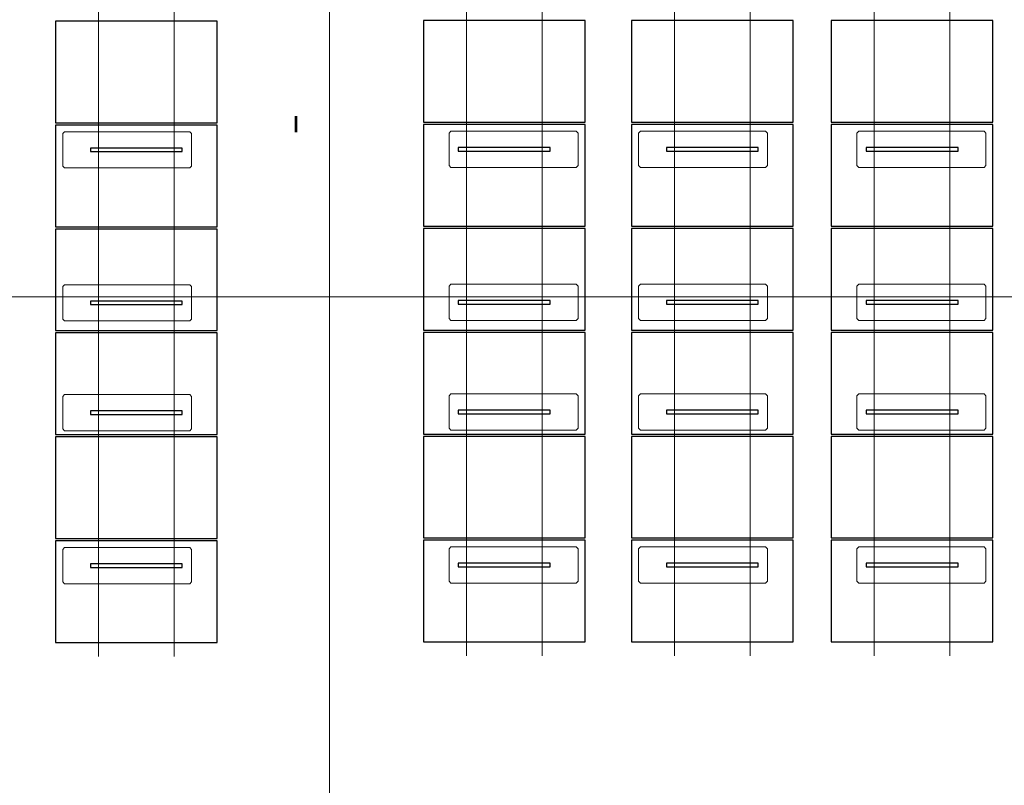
# Model space of a CAD drawing. Extents: x -720 to 300, y 62 to 1112.
# Tile 11 of 50: x -369 to -157, y 445 to 610. Entities that reach past the tile are written whole.
import ezdxf
from ezdxf.lldxf.tags import DXFTag

# ---------------------------------------------------------------- set-up
doc = ezdxf.new("R2010")
doc.units = 0
doc.layers.get('0').update_dxf_attribs({"lineweight": 13})
doc.layers.add('3_Solarbase', color=7, linetype='Continuous', lineweight=25)
doc.layers.add('70 -71 Achsen- 1 Gebäudeachsen', color=7, linetype='STRICHPUNKT2-A06DNB31MF', lineweight=18)
for name, color, linetype, lineweight, true_color in [('70 -72 Beschriftung- 1 Beschriftung allgemein', 7, 'Continuous', 9, 0xff6633), ('E_ST_Tragsystem', 7, 'Continuous', 18, 0x006666), ('Modules', 7, 'Continuous', 25, 0xffa500)]:
    doc.layers.add(name, color=color, linetype=linetype, lineweight=lineweight, true_color=true_color)
doc.styles.get("Standard").update_dxf_attribs({"font": 'ARIALN.TTF'})
tags = doc.linetypes.add('STRICHPUNKT2-A06DNB31MF', pattern=[12.7, 6.35, -3.175, 0, -3.175]).pattern_tags.tags
tags[10:11] = [DXFTag(74, 4), DXFTag(75, 0), DXFTag(340, '0'), DXFTag(46, 0.0), DXFTag(50, 0.0), DXFTag(44, 0.0), DXFTag(45, 0.0)]
tags[8:9] = [DXFTag(74, 4), DXFTag(75, 0), DXFTag(340, '0'), DXFTag(46, 0.0), DXFTag(50, 0.0), DXFTag(44, 0.0), DXFTag(45, 0.0)]
tags[6:7] = [DXFTag(74, 4), DXFTag(75, 0), DXFTag(340, '0'), DXFTag(46, 0.0), DXFTag(50, 0.0), DXFTag(44, 0.0), DXFTag(45, 0.0)]
tags[4:5] = [DXFTag(74, 4), DXFTag(75, 0), DXFTag(340, '0'), DXFTag(46, 0.0), DXFTag(50, 0.0), DXFTag(44, 0.0), DXFTag(45, 0.0)]

# ---------------------------------------------------------------- blocks, each defined once
blk = doc.blocks.new('Referenz-A06DNB32MF')
at = {"layer": '70 -71 Achsen- 1 Gebäudeachsen', "color": 0, "linetype": 'STRICHPUNKT2-A06DNB31MF', "ltscale": 0.18}
for p, q in [((-302.35, 1084.85), (-302.35, 85.41)), ((-682.36, 549.91), (76.35, 549.91))]:
    blk.add_line(p, q, dxfattribs=at)
at = {"layer": '70 -72 Beschriftung- 1 Beschriftung allgemein', "color": 0, "linetype": 'Continuous', "ltscale": 0.13, "insert": (-310.13, 588.93), "char_height": 3.5241, "attachment_point": 1, "rotation": 0}
blk.add_mtext('{\\fArial Narrow|b1|i0;I}', dxfattribs=at)
blk = doc.blocks.new('Blockreferenz-A06DNBF6MF')
at = {"layer": '3_Solarbase', "color": 0}
for p, q in [((-334.08, 582.02), (-353.88, 582.02)), ((-353.88, 582.02), (-353.88, 581.26)), ((-334.08, 581.26), (-334.08, 582.02)), ((-353.88, 581.26), (-334.08, 581.26))]:
    blk.add_line(p, q, dxfattribs=at)
blk = doc.blocks.new('Blockreferenz-A06DNBFCMF')
at = {"layer": '3_Solarbase', "color": 0}
for p, q in [((-334.08, 582.02), (-353.88, 582.02)), ((-353.88, 582.02), (-353.88, 581.26)), ((-334.08, 581.26), (-334.08, 582.02)), ((-353.88, 581.26), (-334.08, 581.26))]:
    blk.add_line(p, q, dxfattribs=at)
blk = doc.blocks.new('Blockreferenz-A06DNBFGMF')
at = {"layer": '3_Solarbase', "color": 0}
for p, q in [((-334.08, 549.02), (-353.88, 549.02)), ((-353.88, 549.02), (-353.88, 548.26)), ((-353.88, 548.26), (-334.08, 548.26)), ((-334.08, 548.26), (-334.08, 549.02))]:
    blk.add_line(p, q, dxfattribs=at)
blk = doc.blocks.new('Blockreferenz-A06DNBFOMF')
at = {"layer": 'Modules'}
for p, q in [((-326.55, 564.56), (-361.41, 564.56)), ((-361.41, 564.56), (-361.41, 542.64)), ((-326.55, 542.64), (-326.55, 564.56)), ((-361.41, 542.64), (-326.55, 542.64))]:
    blk.add_line(p, q, dxfattribs=at)
blk = doc.blocks.new('Blockreferenz-A06DNBFWMF')
at = {"color": 96, "lineweight": -2, "true_color": 0x008000}
for p, q in [((-359.87, 552.14), (-359.47, 552.54)), ((-359.87, 545.14), (-359.87, 552.14)), ((-359.47, 552.54), (-332.47, 552.54)), ((-332.47, 552.54), (-332.07, 552.14)), ((-332.07, 552.14), (-332.07, 545.14)), ((-359.47, 544.74), (-359.87, 545.14)), ((-332.47, 544.74), (-359.47, 544.74)), ((-332.07, 545.14), (-332.47, 544.74))]:
    blk.add_line(p, q, dxfattribs=at)
blk = doc.blocks.new('Blockreferenz-A06DNBFYMF')
at = {"color": 96, "lineweight": -2, "true_color": 0x008000}
for p, q in [((-359.87, 585.14), (-359.47, 585.54)), ((-359.87, 578.14), (-359.87, 585.14)), ((-359.47, 585.54), (-332.47, 585.54)), ((-332.47, 585.54), (-332.07, 585.14)), ((-332.07, 585.14), (-332.07, 578.14)), ((-359.47, 577.74), (-359.87, 578.14)), ((-332.47, 577.74), (-359.47, 577.74)), ((-332.07, 578.14), (-332.47, 577.74))]:
    blk.add_line(p, q, dxfattribs=at)
blk = doc.blocks.new('Blockreferenz-A06DNBG6MF')
at = {"layer": 'Modules'}
for p, q in [((-326.55, 586.98), (-361.41, 586.98)), ((-361.41, 586.98), (-361.41, 565.06)), ((-326.55, 565.06), (-326.55, 586.98)), ((-361.41, 565.06), (-326.55, 565.06))]:
    blk.add_line(p, q, dxfattribs=at)
blk = doc.blocks.new('Blockreferenz-A06DNBG8MF')
at = {"layer": 'Modules'}
for p, q in [((-326.55, 609.4), (-361.41, 609.4)), ((-361.41, 609.4), (-361.41, 587.48)), ((-326.55, 587.48), (-326.55, 609.4)), ((-361.41, 587.48), (-326.55, 587.48))]:
    blk.add_line(p, q, dxfattribs=at)
blk = doc.blocks.new('Blockreferenz-A06DNBGCMF')
at = {"layer": '3_Solarbase', "color": 0}
for p, q in [((-334.08, 549.02), (-353.88, 549.02)), ((-353.88, 549.02), (-353.88, 548.26)), ((-353.88, 548.26), (-334.08, 548.26)), ((-334.08, 548.26), (-334.08, 549.02))]:
    blk.add_line(p, q, dxfattribs=at)
blk = doc.blocks.new('Blockreferenz-A06DNBGEMF')
at = {"layer": '3_Solarbase', "color": 0}
for p, q in [((-334.08, 492.34), (-353.88, 492.34)), ((-353.88, 492.34), (-353.88, 491.58)), ((-353.88, 491.58), (-334.08, 491.58)), ((-334.08, 491.58), (-334.08, 492.34))]:
    blk.add_line(p, q, dxfattribs=at)
blk = doc.blocks.new('Blockreferenz-A06DNBGGMF')
at = {"layer": '3_Solarbase', "color": 0}
for p, q in [((-334.08, 492.34), (-353.88, 492.34)), ((-353.88, 492.34), (-353.88, 491.58)), ((-353.88, 491.58), (-334.08, 491.58)), ((-334.08, 491.58), (-334.08, 492.34))]:
    blk.add_line(p, q, dxfattribs=at)
blk = doc.blocks.new('Blockreferenz-A06DNBGIMF')
at = {"layer": '3_Solarbase', "color": 0}
for p, q in [((-334.08, 525.34), (-353.88, 525.34)), ((-353.88, 525.34), (-353.88, 524.58)), ((-353.88, 524.58), (-334.08, 524.58)), ((-334.08, 524.58), (-334.08, 525.34))]:
    blk.add_line(p, q, dxfattribs=at)
blk = doc.blocks.new('Blockreferenz-A06DNBGKMF')
at = {"layer": 'Modules'}
for p, q in [((-326.55, 542.14), (-361.41, 542.14)), ((-361.41, 542.14), (-361.41, 520.22)), ((-326.55, 520.22), (-326.55, 542.14)), ((-361.41, 520.22), (-326.55, 520.22))]:
    blk.add_line(p, q, dxfattribs=at)
blk = doc.blocks.new('Blockreferenz-A06DNBGMMF')
at = {"color": 96, "lineweight": -2, "true_color": 0x008000}
for p, q in [((-359.87, 495.46), (-359.47, 495.86)), ((-359.87, 488.46), (-359.87, 495.46)), ((-359.47, 495.86), (-332.47, 495.86)), ((-332.47, 495.86), (-332.07, 495.46)), ((-332.07, 495.46), (-332.07, 488.46)), ((-359.47, 488.06), (-359.87, 488.46)), ((-332.07, 488.46), (-332.47, 488.06)), ((-332.47, 488.06), (-359.47, 488.06))]:
    blk.add_line(p, q, dxfattribs=at)
blk = doc.blocks.new('Blockreferenz-A06DNBGOMF')
at = {"color": 96, "lineweight": -2, "true_color": 0x008000}
for p, q in [((-359.87, 528.46), (-359.47, 528.86)), ((-359.47, 528.86), (-332.47, 528.86)), ((-332.47, 528.86), (-332.07, 528.46)), ((-359.87, 521.46), (-359.87, 528.46)), ((-332.07, 528.46), (-332.07, 521.46)), ((-359.47, 521.06), (-359.87, 521.46)), ((-332.47, 521.06), (-359.47, 521.06)), ((-332.07, 521.46), (-332.47, 521.06))]:
    blk.add_line(p, q, dxfattribs=at)
blk = doc.blocks.new('Blockreferenz-A06DNBGQMF')
at = {"layer": 'Modules'}
for p, q in [((-326.55, 497.3), (-361.41, 497.3)), ((-361.41, 497.3), (-361.41, 475.38)), ((-326.55, 475.38), (-326.55, 497.3)), ((-361.41, 475.38), (-326.55, 475.38))]:
    blk.add_line(p, q, dxfattribs=at)
blk = doc.blocks.new('Blockreferenz-A06DNBGSMF')
at = {"layer": 'Modules'}
for p, q in [((-326.55, 519.72), (-361.41, 519.72)), ((-361.41, 519.72), (-361.41, 497.8)), ((-326.55, 497.8), (-326.55, 519.72)), ((-361.41, 497.8), (-326.55, 497.8))]:
    blk.add_line(p, q, dxfattribs=at)
blk = doc.blocks.new('Blockreferenz-A06DNBGUMF')
at = {"layer": '3_Solarbase', "color": 0}
for p, q in [((-334.08, 525.34), (-353.88, 525.34)), ((-353.88, 525.34), (-353.88, 524.58)), ((-353.88, 524.58), (-334.08, 524.58)), ((-334.08, 524.58), (-334.08, 525.34))]:
    blk.add_line(p, q, dxfattribs=at)
blk = doc.blocks.new('Blockreferenz-A06DNBGWMF')
at = {"layer": '3_Solarbase', "color": 0}
for p, q in [((-209.89, 582.14), (-229.69, 582.14)), ((-229.69, 582.14), (-229.69, 581.38)), ((-209.89, 581.38), (-209.89, 582.14)), ((-229.69, 581.38), (-209.89, 581.38))]:
    blk.add_line(p, q, dxfattribs=at)
blk = doc.blocks.new('Blockreferenz-A06DNBH0MF')
at = {"layer": '3_Solarbase', "color": 0}
for p, q in [((-209.89, 549.14), (-229.69, 549.14)), ((-229.69, 549.14), (-229.69, 548.38)), ((-229.69, 548.38), (-209.89, 548.38)), ((-209.89, 548.38), (-209.89, 549.14))]:
    blk.add_line(p, q, dxfattribs=at)
blk = doc.blocks.new('Blockreferenz-A06DNBH2MF')
at = {"layer": '3_Solarbase', "color": 0}
for p, q in [((-254.75, 582.14), (-274.55, 582.14)), ((-274.55, 582.14), (-274.55, 581.38)), ((-254.75, 581.38), (-254.75, 582.14)), ((-274.55, 581.38), (-254.75, 581.38))]:
    blk.add_line(p, q, dxfattribs=at)
blk = doc.blocks.new('Blockreferenz-A06DNBHEMF')
at = {"layer": '3_Solarbase', "color": 0}
for p, q in [((-209.89, 582.14), (-229.69, 582.14)), ((-229.69, 582.14), (-229.69, 581.38)), ((-209.89, 581.38), (-209.89, 582.14)), ((-229.69, 581.38), (-209.89, 581.38))]:
    blk.add_line(p, q, dxfattribs=at)
blk = doc.blocks.new('Blockreferenz-A06DNBHKMF')
at = {"layer": '3_Solarbase', "color": 0}
for p, q in [((-166.79, 549.14), (-186.59, 549.14)), ((-186.59, 549.14), (-186.59, 548.38)), ((-186.59, 548.38), (-166.79, 548.38)), ((-166.79, 548.38), (-166.79, 549.14))]:
    blk.add_line(p, q, dxfattribs=at)
blk = doc.blocks.new('Blockreferenz-A06DNBHOMF')
at = {"layer": '3_Solarbase', "color": 0}
for p, q in [((-166.79, 582.14), (-186.59, 582.14)), ((-186.59, 582.14), (-186.59, 581.38)), ((-166.79, 581.38), (-166.79, 582.14)), ((-186.59, 581.38), (-166.79, 581.38))]:
    blk.add_line(p, q, dxfattribs=at)
blk = doc.blocks.new('Blockreferenz-A06DNBHUMF')
at = {"layer": '3_Solarbase', "color": 0}
for p, q in [((-166.79, 549.14), (-186.59, 549.14)), ((-186.59, 549.14), (-186.59, 548.38)), ((-186.59, 548.38), (-166.79, 548.38)), ((-166.79, 548.38), (-166.79, 549.14))]:
    blk.add_line(p, q, dxfattribs=at)
blk = doc.blocks.new('Blockreferenz-A06DNBIIMF')
at = {"color": 96, "lineweight": -2, "true_color": 0x008000}
for p, q in [((-276.54, 552.26), (-276.14, 552.66)), ((-276.54, 545.26), (-276.54, 552.26)), ((-276.14, 552.66), (-249.14, 552.66)), ((-249.14, 552.66), (-248.74, 552.26)), ((-248.74, 552.26), (-248.74, 545.26)), ((-276.14, 544.86), (-276.54, 545.26)), ((-249.14, 544.86), (-276.14, 544.86)), ((-248.74, 545.26), (-249.14, 544.86))]:
    blk.add_line(p, q, dxfattribs=at)
blk = doc.blocks.new('Blockreferenz-A06DNBIOMF')
at = {"layer": 'Modules'}
for p, q in [((-159.26, 564.68), (-194.12, 564.68)), ((-194.12, 564.68), (-194.12, 542.76)), ((-159.26, 542.76), (-159.26, 564.68)), ((-194.12, 542.76), (-159.26, 542.76))]:
    blk.add_line(p, q, dxfattribs=at)
blk = doc.blocks.new('Blockreferenz-A06DNBIQMF')
at = {"layer": 'Modules'}
for p, q in [((-202.36, 564.68), (-237.22, 564.68)), ((-237.22, 564.68), (-237.22, 542.76)), ((-202.36, 542.76), (-202.36, 564.68)), ((-237.22, 542.76), (-202.36, 542.76))]:
    blk.add_line(p, q, dxfattribs=at)
blk = doc.blocks.new('Blockreferenz-A06DNBJ8MF')
at = {"layer": 'Modules'}
for p, q in [((-247.22, 564.68), (-282.08, 564.68)), ((-282.08, 564.68), (-282.08, 542.76)), ((-247.22, 542.76), (-247.22, 564.68)), ((-282.08, 542.76), (-247.22, 542.76))]:
    blk.add_line(p, q, dxfattribs=at)
blk = doc.blocks.new('Blockreferenz-A06DNBJAMF')
at = {"layer": 'Modules'}
for p, q in [((-202.36, 609.52), (-237.22, 609.52)), ((-237.22, 609.52), (-237.22, 587.6)), ((-202.36, 587.6), (-202.36, 609.52)), ((-237.22, 587.6), (-202.36, 587.6))]:
    blk.add_line(p, q, dxfattribs=at)
blk = doc.blocks.new('Blockreferenz-A06DNBJCMF')
at = {"layer": 'Modules'}
for p, q in [((-247.22, 587.1), (-282.08, 587.1)), ((-282.08, 587.1), (-282.08, 565.18)), ((-247.22, 565.18), (-247.22, 587.1)), ((-282.08, 565.18), (-247.22, 565.18))]:
    blk.add_line(p, q, dxfattribs=at)
blk = doc.blocks.new('Blockreferenz-A06DNBJGMF')
at = {"color": 96, "lineweight": -2, "true_color": 0x008000}
for p, q in [((-276.54, 585.26), (-276.14, 585.66)), ((-276.54, 578.26), (-276.54, 585.26)), ((-276.14, 585.66), (-249.14, 585.66)), ((-249.14, 585.66), (-248.74, 585.26)), ((-248.74, 585.26), (-248.74, 578.26)), ((-276.14, 577.86), (-276.54, 578.26)), ((-249.14, 577.86), (-276.14, 577.86)), ((-248.74, 578.26), (-249.14, 577.86))]:
    blk.add_line(p, q, dxfattribs=at)
blk = doc.blocks.new('Blockreferenz-A06DNBJMMF')
at = {"color": 96, "lineweight": -2, "true_color": 0x008000}
for p, q in [((-235.68, 585.26), (-235.28, 585.66)), ((-235.68, 578.26), (-235.68, 585.26)), ((-235.28, 585.66), (-208.28, 585.66)), ((-208.28, 585.66), (-207.88, 585.26)), ((-207.88, 585.26), (-207.88, 578.26)), ((-235.28, 577.86), (-235.68, 578.26)), ((-208.28, 577.86), (-235.28, 577.86)), ((-207.88, 578.26), (-208.28, 577.86))]:
    blk.add_line(p, q, dxfattribs=at)
blk = doc.blocks.new('Blockreferenz-A06DNBJOMF')
at = {"color": 96, "lineweight": -2, "true_color": 0x008000}
for p, q in [((-235.68, 552.26), (-235.28, 552.66)), ((-235.68, 545.26), (-235.68, 552.26)), ((-235.28, 552.66), (-208.28, 552.66)), ((-208.28, 552.66), (-207.88, 552.26)), ((-207.88, 552.26), (-207.88, 545.26)), ((-235.28, 544.86), (-235.68, 545.26)), ((-208.28, 544.86), (-235.28, 544.86)), ((-207.88, 545.26), (-208.28, 544.86))]:
    blk.add_line(p, q, dxfattribs=at)
blk = doc.blocks.new('Blockreferenz-A06DNBJYMF')
at = {"layer": 'Modules'}
for p, q in [((-247.22, 609.52), (-282.08, 609.52)), ((-282.08, 609.52), (-282.08, 587.6)), ((-247.22, 587.6), (-247.22, 609.52)), ((-282.08, 587.6), (-247.22, 587.6))]:
    blk.add_line(p, q, dxfattribs=at)
blk = doc.blocks.new('Blockreferenz-A06DNBK0MF')
at = {"color": 96, "lineweight": -2, "true_color": 0x008000}
for p, q in [((-188.58, 552.26), (-188.18, 552.66)), ((-188.58, 545.26), (-188.58, 552.26)), ((-188.18, 552.66), (-161.18, 552.66)), ((-161.18, 552.66), (-160.78, 552.26)), ((-160.78, 552.26), (-160.78, 545.26)), ((-188.18, 544.86), (-188.58, 545.26)), ((-161.18, 544.86), (-188.18, 544.86)), ((-160.78, 545.26), (-161.18, 544.86))]:
    blk.add_line(p, q, dxfattribs=at)
blk = doc.blocks.new('Blockreferenz-A06DNBK8MF')
at = {"layer": 'Modules'}
for p, q in [((-202.36, 587.1), (-237.22, 587.1)), ((-237.22, 587.1), (-237.22, 565.18)), ((-202.36, 565.18), (-202.36, 587.1)), ((-237.22, 565.18), (-202.36, 565.18))]:
    blk.add_line(p, q, dxfattribs=at)
blk = doc.blocks.new('Blockreferenz-A06DNBKGMF')
at = {"layer": 'Modules'}
for p, q in [((-159.26, 587.1), (-194.12, 587.1)), ((-194.12, 587.1), (-194.12, 565.18)), ((-159.26, 565.18), (-159.26, 587.1)), ((-194.12, 565.18), (-159.26, 565.18))]:
    blk.add_line(p, q, dxfattribs=at)
blk = doc.blocks.new('Blockreferenz-A06DNBKIMF')
at = {"layer": '3_Solarbase', "color": 0}
for p, q in [((-254.75, 549.14), (-274.55, 549.14)), ((-274.55, 549.14), (-274.55, 548.38)), ((-274.55, 548.38), (-254.75, 548.38)), ((-254.75, 548.38), (-254.75, 549.14))]:
    blk.add_line(p, q, dxfattribs=at)
blk = doc.blocks.new('Blockreferenz-A06DNBKMMF')
at = {"layer": 'Modules'}
for p, q in [((-159.26, 609.52), (-194.12, 609.52)), ((-194.12, 609.52), (-194.12, 587.6)), ((-159.26, 587.6), (-159.26, 609.52)), ((-194.12, 587.6), (-159.26, 587.6))]:
    blk.add_line(p, q, dxfattribs=at)
blk = doc.blocks.new('Blockreferenz-A06DNBKSMF')
at = {"color": 96, "lineweight": -2, "true_color": 0x008000}
for p, q in [((-188.58, 585.26), (-188.18, 585.66)), ((-188.58, 578.26), (-188.58, 585.26)), ((-188.18, 585.66), (-161.18, 585.66)), ((-161.18, 585.66), (-160.78, 585.26)), ((-160.78, 585.26), (-160.78, 578.26)), ((-188.18, 577.86), (-188.58, 578.26)), ((-161.18, 577.86), (-188.18, 577.86)), ((-160.78, 578.26), (-161.18, 577.86))]:
    blk.add_line(p, q, dxfattribs=at)
blk = doc.blocks.new('Blockreferenz-A06DNBKUMF')
at = {"layer": '3_Solarbase', "color": 0}
for p, q in [((-209.89, 549.14), (-229.69, 549.14)), ((-229.69, 549.14), (-229.69, 548.38)), ((-229.69, 548.38), (-209.89, 548.38)), ((-209.89, 548.38), (-209.89, 549.14))]:
    blk.add_line(p, q, dxfattribs=at)
blk = doc.blocks.new('Blockreferenz-A06DNBL8MF')
at = {"layer": '3_Solarbase', "color": 0}
for p, q in [((-254.75, 549.14), (-274.55, 549.14)), ((-274.55, 549.14), (-274.55, 548.38)), ((-274.55, 548.38), (-254.75, 548.38)), ((-254.75, 548.38), (-254.75, 549.14))]:
    blk.add_line(p, q, dxfattribs=at)
blk = doc.blocks.new('Blockreferenz-A06DNBLCMF')
at = {"layer": '3_Solarbase', "color": 0}
for p, q in [((-254.75, 582.14), (-274.55, 582.14)), ((-274.55, 582.14), (-274.55, 581.38)), ((-254.75, 581.38), (-254.75, 582.14)), ((-274.55, 581.38), (-254.75, 581.38))]:
    blk.add_line(p, q, dxfattribs=at)
blk = doc.blocks.new('Blockreferenz-A06DNBLMMF')
at = {"layer": '3_Solarbase', "color": 0}
for p, q in [((-166.79, 582.14), (-186.59, 582.14)), ((-186.59, 582.14), (-186.59, 581.38)), ((-166.79, 581.38), (-166.79, 582.14)), ((-186.59, 581.38), (-166.79, 581.38))]:
    blk.add_line(p, q, dxfattribs=at)
blk = doc.blocks.new('Blockreferenz-A06DNBN0MF')
at = {"layer": '3_Solarbase', "color": 0}
for p, q in [((-209.89, 492.46), (-229.69, 492.46)), ((-229.69, 492.46), (-229.69, 491.7)), ((-229.69, 491.7), (-209.89, 491.7)), ((-209.89, 491.7), (-209.89, 492.46))]:
    blk.add_line(p, q, dxfattribs=at)
blk = doc.blocks.new('Blockreferenz-A06DNBN2MF')
at = {"layer": '3_Solarbase', "color": 0}
for p, q in [((-166.79, 525.46), (-186.59, 525.46)), ((-186.59, 525.46), (-186.59, 524.7)), ((-186.59, 524.7), (-166.79, 524.7)), ((-166.79, 524.7), (-166.79, 525.46))]:
    blk.add_line(p, q, dxfattribs=at)
blk = doc.blocks.new('Blockreferenz-A06DNBN4MF')
at = {"layer": '3_Solarbase', "color": 0}
for p, q in [((-254.75, 492.46), (-274.55, 492.46)), ((-274.55, 492.46), (-274.55, 491.7)), ((-274.55, 491.7), (-254.75, 491.7)), ((-254.75, 491.7), (-254.75, 492.46))]:
    blk.add_line(p, q, dxfattribs=at)
blk = doc.blocks.new('Blockreferenz-A06DNBN6MF')
at = {"layer": '3_Solarbase', "color": 0}
for p, q in [((-254.75, 525.46), (-274.55, 525.46)), ((-274.55, 525.46), (-274.55, 524.7)), ((-274.55, 524.7), (-254.75, 524.7)), ((-254.75, 524.7), (-254.75, 525.46))]:
    blk.add_line(p, q, dxfattribs=at)
blk = doc.blocks.new('Blockreferenz-A06DNBNAMF')
at = {"layer": '3_Solarbase', "color": 0}
for p, q in [((-209.89, 492.46), (-229.69, 492.46)), ((-229.69, 492.46), (-229.69, 491.7)), ((-229.69, 491.7), (-209.89, 491.7)), ((-209.89, 491.7), (-209.89, 492.46))]:
    blk.add_line(p, q, dxfattribs=at)
blk = doc.blocks.new('Blockreferenz-A06DNBNCMF')
at = {"layer": '3_Solarbase', "color": 0}
for p, q in [((-166.79, 492.46), (-186.59, 492.46)), ((-186.59, 492.46), (-186.59, 491.7)), ((-186.59, 491.7), (-166.79, 491.7)), ((-166.79, 491.7), (-166.79, 492.46))]:
    blk.add_line(p, q, dxfattribs=at)
blk = doc.blocks.new('Blockreferenz-A06DNBNEMF')
at = {"layer": '3_Solarbase', "color": 0}
for p, q in [((-166.79, 525.46), (-186.59, 525.46)), ((-186.59, 525.46), (-186.59, 524.7)), ((-186.59, 524.7), (-166.79, 524.7)), ((-166.79, 524.7), (-166.79, 525.46))]:
    blk.add_line(p, q, dxfattribs=at)
blk = doc.blocks.new('Blockreferenz-A06DNBNKMF')
at = {"color": 96, "lineweight": -2, "true_color": 0x008000}
for p, q in [((-276.54, 528.58), (-276.14, 528.98)), ((-276.14, 528.98), (-249.14, 528.98)), ((-249.14, 528.98), (-248.74, 528.58)), ((-276.54, 521.58), (-276.54, 528.58)), ((-248.74, 528.58), (-248.74, 521.58)), ((-276.14, 521.18), (-276.54, 521.58)), ((-249.14, 521.18), (-276.14, 521.18)), ((-248.74, 521.58), (-249.14, 521.18))]:
    blk.add_line(p, q, dxfattribs=at)
blk = doc.blocks.new('Blockreferenz-A06DNBNMMF')
at = {"layer": 'Modules'}
for p, q in [((-247.22, 542.26), (-282.08, 542.26)), ((-282.08, 542.26), (-282.08, 520.34)), ((-247.22, 520.34), (-247.22, 542.26)), ((-282.08, 520.34), (-247.22, 520.34))]:
    blk.add_line(p, q, dxfattribs=at)
blk = doc.blocks.new('Blockreferenz-A06DNBNQMF')
at = {"layer": 'Modules'}
for p, q in [((-202.36, 519.84), (-237.22, 519.84)), ((-237.22, 519.84), (-237.22, 497.92)), ((-202.36, 497.92), (-202.36, 519.84)), ((-237.22, 497.92), (-202.36, 497.92))]:
    blk.add_line(p, q, dxfattribs=at)
blk = doc.blocks.new('Blockreferenz-A06DNBNSMF')
at = {"layer": 'Modules'}
for p, q in [((-247.22, 497.42), (-282.08, 497.42)), ((-282.08, 497.42), (-282.08, 475.5)), ((-247.22, 475.5), (-247.22, 497.42)), ((-282.08, 475.5), (-247.22, 475.5))]:
    blk.add_line(p, q, dxfattribs=at)
blk = doc.blocks.new('Blockreferenz-A06DNBNUMF')
at = {"color": 96, "lineweight": -2, "true_color": 0x008000}
for p, q in [((-276.54, 495.58), (-276.14, 495.98)), ((-276.54, 488.58), (-276.54, 495.58)), ((-276.14, 495.98), (-249.14, 495.98)), ((-249.14, 495.98), (-248.74, 495.58)), ((-248.74, 495.58), (-248.74, 488.58)), ((-276.14, 488.18), (-276.54, 488.58)), ((-248.74, 488.58), (-249.14, 488.18)), ((-249.14, 488.18), (-276.14, 488.18))]:
    blk.add_line(p, q, dxfattribs=at)
blk = doc.blocks.new('Blockreferenz-A06DNBNWMF')
at = {"layer": 'Modules'}
for p, q in [((-202.36, 542.26), (-237.22, 542.26)), ((-237.22, 542.26), (-237.22, 520.34)), ((-202.36, 520.34), (-202.36, 542.26)), ((-237.22, 520.34), (-202.36, 520.34))]:
    blk.add_line(p, q, dxfattribs=at)
blk = doc.blocks.new('Blockreferenz-A06DNBNYMF')
at = {"color": 96, "lineweight": -2, "true_color": 0x008000}
for p, q in [((-235.68, 495.58), (-235.28, 495.98)), ((-235.68, 488.58), (-235.68, 495.58)), ((-235.28, 495.98), (-208.28, 495.98)), ((-208.28, 495.98), (-207.88, 495.58)), ((-207.88, 495.58), (-207.88, 488.58)), ((-235.28, 488.18), (-235.68, 488.58)), ((-207.88, 488.58), (-208.28, 488.18)), ((-208.28, 488.18), (-235.28, 488.18))]:
    blk.add_line(p, q, dxfattribs=at)
blk = doc.blocks.new('Blockreferenz-A06DNBO0MF')
at = {"color": 96, "lineweight": -2, "true_color": 0x008000}
for p, q in [((-235.68, 528.58), (-235.28, 528.98)), ((-235.28, 528.98), (-208.28, 528.98)), ((-208.28, 528.98), (-207.88, 528.58)), ((-235.68, 521.58), (-235.68, 528.58)), ((-207.88, 528.58), (-207.88, 521.58)), ((-235.28, 521.18), (-235.68, 521.58)), ((-208.28, 521.18), (-235.28, 521.18)), ((-207.88, 521.58), (-208.28, 521.18))]:
    blk.add_line(p, q, dxfattribs=at)
blk = doc.blocks.new('Blockreferenz-A06DNBO2MF')
at = {"layer": 'Modules'}
for p, q in [((-247.22, 519.84), (-282.08, 519.84)), ((-282.08, 519.84), (-282.08, 497.92)), ((-247.22, 497.92), (-247.22, 519.84)), ((-282.08, 497.92), (-247.22, 497.92))]:
    blk.add_line(p, q, dxfattribs=at)
blk = doc.blocks.new('Blockreferenz-A06DNBO4MF')
at = {"color": 96, "lineweight": -2, "true_color": 0x008000}
for p, q in [((-188.58, 528.58), (-188.18, 528.98)), ((-188.18, 528.98), (-161.18, 528.98)), ((-161.18, 528.98), (-160.78, 528.58)), ((-188.58, 521.58), (-188.58, 528.58)), ((-160.78, 528.58), (-160.78, 521.58)), ((-188.18, 521.18), (-188.58, 521.58)), ((-161.18, 521.18), (-188.18, 521.18)), ((-160.78, 521.58), (-161.18, 521.18))]:
    blk.add_line(p, q, dxfattribs=at)
blk = doc.blocks.new('Blockreferenz-A06DNBO6MF')
at = {"layer": 'Modules'}
for p, q in [((-202.36, 497.42), (-237.22, 497.42)), ((-237.22, 497.42), (-237.22, 475.5)), ((-202.36, 475.5), (-202.36, 497.42)), ((-237.22, 475.5), (-202.36, 475.5))]:
    blk.add_line(p, q, dxfattribs=at)
blk = doc.blocks.new('Blockreferenz-A06DNBO8MF')
at = {"layer": 'Modules'}
for p, q in [((-159.26, 497.42), (-194.12, 497.42)), ((-194.12, 497.42), (-194.12, 475.5)), ((-159.26, 475.5), (-159.26, 497.42)), ((-194.12, 475.5), (-159.26, 475.5))]:
    blk.add_line(p, q, dxfattribs=at)
blk = doc.blocks.new('Blockreferenz-A06DNBOCMF')
at = {"layer": 'Modules'}
for p, q in [((-159.26, 519.84), (-194.12, 519.84)), ((-194.12, 519.84), (-194.12, 497.92)), ((-159.26, 497.92), (-159.26, 519.84)), ((-194.12, 497.92), (-159.26, 497.92))]:
    blk.add_line(p, q, dxfattribs=at)
blk = doc.blocks.new('Blockreferenz-A06DNBOGMF')
at = {"layer": 'Modules'}
for p, q in [((-159.26, 542.26), (-194.12, 542.26)), ((-194.12, 542.26), (-194.12, 520.34)), ((-159.26, 520.34), (-159.26, 542.26)), ((-194.12, 520.34), (-159.26, 520.34))]:
    blk.add_line(p, q, dxfattribs=at)
blk = doc.blocks.new('Blockreferenz-A06DNBOIMF')
at = {"color": 96, "lineweight": -2, "true_color": 0x008000}
for p, q in [((-188.58, 495.58), (-188.18, 495.98)), ((-188.58, 488.58), (-188.58, 495.58)), ((-188.18, 495.98), (-161.18, 495.98)), ((-161.18, 495.98), (-160.78, 495.58)), ((-160.78, 495.58), (-160.78, 488.58)), ((-188.18, 488.18), (-188.58, 488.58)), ((-160.78, 488.58), (-161.18, 488.18)), ((-161.18, 488.18), (-188.18, 488.18))]:
    blk.add_line(p, q, dxfattribs=at)
blk = doc.blocks.new('Blockreferenz-A06DNBOKMF')
at = {"layer": '3_Solarbase', "color": 0}
for p, q in [((-209.89, 525.46), (-229.69, 525.46)), ((-229.69, 525.46), (-229.69, 524.7)), ((-229.69, 524.7), (-209.89, 524.7)), ((-209.89, 524.7), (-209.89, 525.46))]:
    blk.add_line(p, q, dxfattribs=at)
blk = doc.blocks.new('Blockreferenz-A06DNBOQMF')
at = {"layer": '3_Solarbase', "color": 0}
for p, q in [((-254.75, 492.46), (-274.55, 492.46)), ((-274.55, 492.46), (-274.55, 491.7)), ((-274.55, 491.7), (-254.75, 491.7)), ((-254.75, 491.7), (-254.75, 492.46))]:
    blk.add_line(p, q, dxfattribs=at)
blk = doc.blocks.new('Blockreferenz-A06DNBOSMF')
at = {"layer": '3_Solarbase', "color": 0}
for p, q in [((-254.75, 525.46), (-274.55, 525.46)), ((-274.55, 525.46), (-274.55, 524.7)), ((-274.55, 524.7), (-254.75, 524.7)), ((-254.75, 524.7), (-254.75, 525.46))]:
    blk.add_line(p, q, dxfattribs=at)
blk = doc.blocks.new('Blockreferenz-A06DNBOWMF')
at = {"layer": '3_Solarbase', "color": 0}
for p, q in [((-166.79, 492.46), (-186.59, 492.46)), ((-186.59, 492.46), (-186.59, 491.7)), ((-186.59, 491.7), (-166.79, 491.7)), ((-166.79, 491.7), (-166.79, 492.46))]:
    blk.add_line(p, q, dxfattribs=at)
blk = doc.blocks.new('Blockreferenz-A06DNBOYMF')
at = {"layer": '3_Solarbase', "color": 0}
for p, q in [((-209.89, 525.46), (-229.69, 525.46)), ((-229.69, 525.46), (-229.69, 524.7)), ((-229.69, 524.7), (-209.89, 524.7)), ((-209.89, 524.7), (-209.89, 525.46))]:
    blk.add_line(p, q, dxfattribs=at)

msp = doc.modelspace()

# ---------------------------------------------------------------- linework, layer by layer
at = {"layer": 'E_ST_Tragsystem', "color": 1, "ltscale": 0.18, "true_color": 0xff0000}
for p, q in [((-352.13, 540.64), (-352.13, 636.64)), ((-335.82, 540.64), (-335.82, 636.64)), ((-272.8, 540.76), (-272.8, 636.76)), ((-256.49, 540.76), (-256.49, 636.76)), ((-227.94, 540.76), (-227.94, 636.76)), ((-211.63, 540.76), (-211.63, 636.76)), ((-184.84, 540.76), (-184.84, 636.76)), ((-168.53, 540.76), (-168.53, 636.76)), ((-352.13, 472.36), (-352.13, 568.36)), ((-335.82, 472.36), (-335.82, 568.36)), ((-272.8, 472.49), (-272.8, 568.49)), ((-256.49, 472.49), (-256.49, 568.49)), ((-227.94, 472.49), (-227.94, 568.49)), ((-211.63, 472.49), (-211.63, 568.49)), ((-184.84, 472.49), (-184.84, 568.49)), ((-168.53, 472.49), (-168.53, 568.49))]:
    msp.add_line(p, q, dxfattribs=at)

# ---------------------------------------------------------------- block references
at = {"color": 8, "lineweight": 13, "ltscale": 0.13, "true_color": 0x808080}
msp.add_blockref('Referenz-A06DNB32MF', (0, 0), dxfattribs=at)
at = {"layer": 'E_ST_Tragsystem', "color": 7, "ltscale": 0.18, "true_color": 0xffffff}
for name in ['Blockreferenz-A06DNBJYMF', 'Blockreferenz-A06DNBJAMF', 'Blockreferenz-A06DNBKMMF', 'Blockreferenz-A06DNBG8MF', 'Blockreferenz-A06DNBG6MF', 'Blockreferenz-A06DNBJCMF', 'Blockreferenz-A06DNBK8MF', 'Blockreferenz-A06DNBKGMF', 'Blockreferenz-A06DNBFOMF', 'Blockreferenz-A06DNBJ8MF', 'Blockreferenz-A06DNBIQMF', 'Blockreferenz-A06DNBIOMF', 'Blockreferenz-A06DNBGKMF', 'Blockreferenz-A06DNBNMMF', 'Blockreferenz-A06DNBNWMF', 'Blockreferenz-A06DNBOGMF', 'Blockreferenz-A06DNBGSMF', 'Blockreferenz-A06DNBO2MF', 'Blockreferenz-A06DNBNQMF', 'Blockreferenz-A06DNBOCMF', 'Blockreferenz-A06DNBGQMF', 'Blockreferenz-A06DNBNSMF', 'Blockreferenz-A06DNBO6MF', 'Blockreferenz-A06DNBO8MF']:
    msp.add_blockref(name, (0, 0), dxfattribs=at)
at = {"layer": 'E_ST_Tragsystem', "color": 0, "ltscale": 0.18}
for name in ['Blockreferenz-A06DNBFYMF', 'Blockreferenz-A06DNBJGMF', 'Blockreferenz-A06DNBJMMF', 'Blockreferenz-A06DNBKSMF', 'Blockreferenz-A06DNBFWMF', 'Blockreferenz-A06DNBIIMF', 'Blockreferenz-A06DNBJOMF', 'Blockreferenz-A06DNBK0MF', 'Blockreferenz-A06DNBGOMF', 'Blockreferenz-A06DNBNKMF', 'Blockreferenz-A06DNBO0MF', 'Blockreferenz-A06DNBO4MF', 'Blockreferenz-A06DNBGMMF', 'Blockreferenz-A06DNBNUMF', 'Blockreferenz-A06DNBNYMF', 'Blockreferenz-A06DNBOIMF']:
    msp.add_blockref(name, (0, 0), dxfattribs=at)
at = {"layer": 'E_ST_Tragsystem', "color": 5, "ltscale": 0.18, "true_color": 0x0000ff}
for name in ['Blockreferenz-A06DNBF6MF', 'Blockreferenz-A06DNBFCMF', 'Blockreferenz-A06DNBH2MF', 'Blockreferenz-A06DNBLCMF', 'Blockreferenz-A06DNBGWMF', 'Blockreferenz-A06DNBHEMF', 'Blockreferenz-A06DNBHOMF', 'Blockreferenz-A06DNBLMMF', 'Blockreferenz-A06DNBFGMF', 'Blockreferenz-A06DNBGCMF', 'Blockreferenz-A06DNBKIMF', 'Blockreferenz-A06DNBL8MF', 'Blockreferenz-A06DNBH0MF', 'Blockreferenz-A06DNBKUMF', 'Blockreferenz-A06DNBHKMF', 'Blockreferenz-A06DNBHUMF', 'Blockreferenz-A06DNBGIMF', 'Blockreferenz-A06DNBGUMF', 'Blockreferenz-A06DNBN6MF', 'Blockreferenz-A06DNBOSMF', 'Blockreferenz-A06DNBOKMF', 'Blockreferenz-A06DNBOYMF', 'Blockreferenz-A06DNBN2MF', 'Blockreferenz-A06DNBNEMF', 'Blockreferenz-A06DNBGEMF', 'Blockreferenz-A06DNBGGMF', 'Blockreferenz-A06DNBN4MF', 'Blockreferenz-A06DNBOQMF', 'Blockreferenz-A06DNBN0MF', 'Blockreferenz-A06DNBNAMF', 'Blockreferenz-A06DNBNCMF', 'Blockreferenz-A06DNBOWMF']:
    msp.add_blockref(name, (0, 0), dxfattribs=at)

doc.saveas('drawing.dxf')
